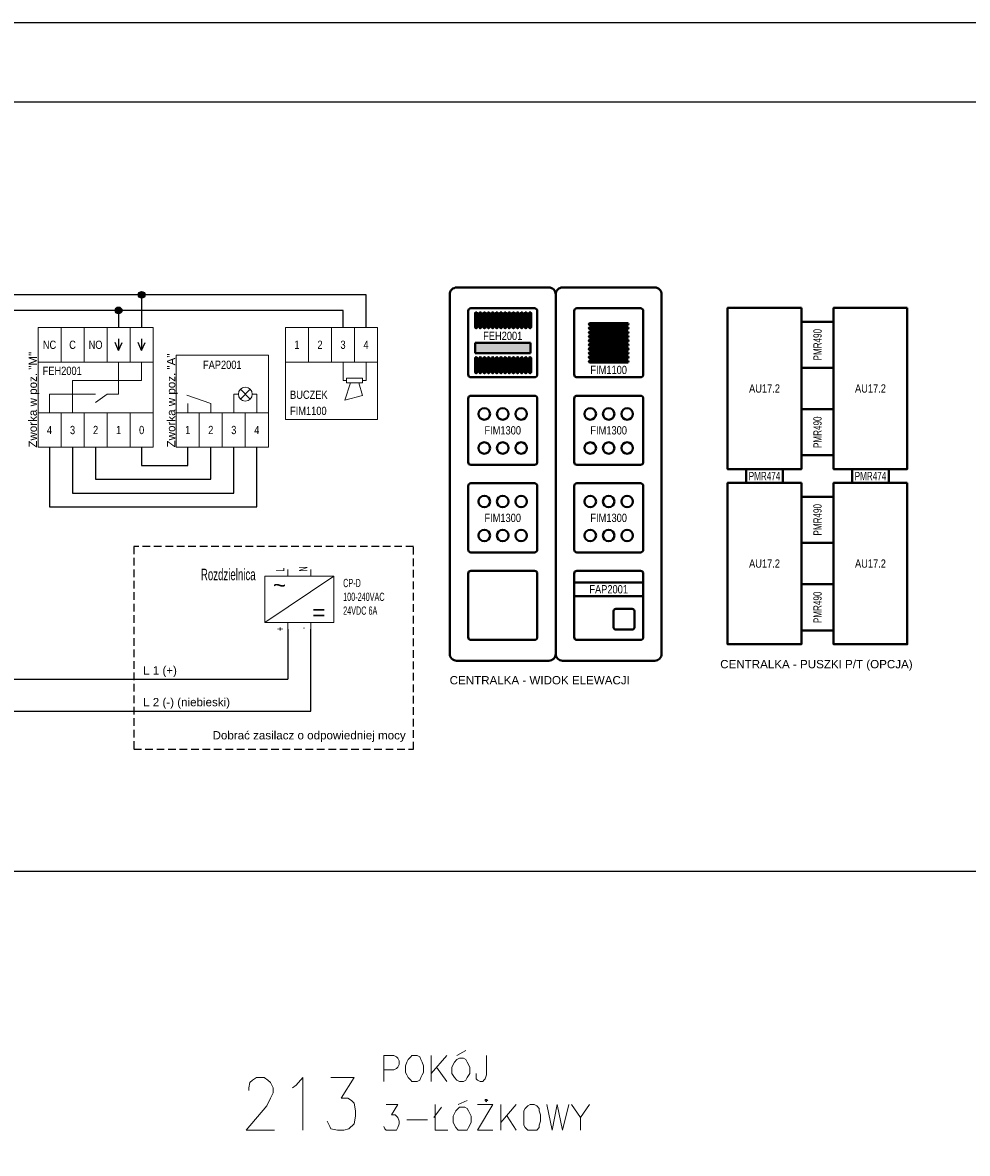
# Model space of a CAD drawing. Header units: millimetres. Extents: x 1 to 17496, y 1 to 30809.
# Tile 217 of 256: x 12358 to 12977, y 22709 to 23450. Entities that reach past the tile are written whole.
import ezdxf
from ezdxf.enums import TextEntityAlignment as Align

# ---------------------------------------------------------------- set-up
doc = ezdxf.new("R2010")
doc.units = ezdxf.units.MM
doc.linetypes.add('DASHED2', pattern=[0.375, 0.25, -0.125])
for name, color, linetype, lineweight in [('0_Przyz_centrale pielegniarskie', 1, 'Continuous', 40), ('2DE_OBJ_ABB', 7, 'Continuous', 18), ('2DE_PLS_PNN', 7, 'Continuous', 35), ('2DE_SYM_ABB-SIGNAL', 7, 'Continuous', 18), ('2DE_TXTFUN', 41, 'Continuous', 18), ('2DE_TXTLNK', 171, 'Continuous', 18), ('2DE_TXTOTH', 41, 'Continuous', 18), ('2DE_TXTPFN', 151, 'Continuous', 18), ('CP_TEXTNORM', 53, 'Continuous', 15)]:
    doc.layers.add(name, color=color, linetype=linetype, lineweight=lineweight)
for name, color, linetype in [('2DE_TXTMARK', 41, 'Continuous'), ('2DE_TXTNUM', 11, 'Continuous'), ('2DE_TXTPIN', 131, 'Continuous'), ('ABB_OTHER', 252, 'Continuous'), ('CP_UCSSPEC', 7, 'Continuous'), ('Opisy', 255, 'Continuous'), ('PDF _Geometria', 7, 'Continuous')]:
    doc.layers.add(name, color=color, linetype=linetype)
doc.layers.get('CP_UCSSPEC').off()
doc.styles.add('CP_ATTR', font='ARIAL.TTF')
doc.styles.add('CP_DESC', font='arial.ttf')
doc.styles.add('CP_ELATT', font='ARIAL.TTF')
doc.styles.add('CP_ELATT_IT', font='ARIAL.TTF', dxfattribs={"oblique": 15})

# ---------------------------------------------------------------- blocks, each defined once
blk = doc.blocks.new('2de_abb_sig_042_pjvzco')
blk.add_lwpolyline([(8, 35), (8, 0), (-8, 0), (-8, 35)], close=True)
at = {"linetype": 'Continuous', "style": 'CP_ATTR', "flags": 9}
for tag in ['NAME', 'ARTICLE', 'MARK2', 'OTHER1', 'PRODUCT-TYPE', 'ORDER-NO', 'PRODUCER', 'VOLTAGE', 'CURRENT', 'POWER', 'CHARACTER', 'IP', 'OTHER', 'LINK', 'WEIGHT', 'NUMBER', 'GROUP', 'FUNCTION', 'EL-STATUS']:
    blk.add_attdef(tag, text='', height=0.00005, dxfattribs=at).set_placement((-8, 0), align=Align.MIDDLE_LEFT)
at = {"layer": '2DE_TXTMARK', "linetype": 'ByBlock', "style": 'CP_ATTR', "width": 0.8, "flags": 8}
blk.add_attdef('MARK1', text='', height=1.8, dxfattribs=at).set_placement((0, 17.5), align=Align.MIDDLE_CENTER)
at = {"layer": '2DE_TXTNUM', "style": 'CP_ELATT', "width": 0.8}
blk.add_attdef('TAG', text='', height=2.5, dxfattribs=at).set_placement((0, 36.5), align=Align.CENTER)
blk = doc.blocks.new('2de_abb_sig_044_58wvz88')
blk.add_lwpolyline([(7, 5), (0, 5), (0, -5), (7, -5)], close=True)
at = {"linetype": 'Continuous', "style": 'CP_ATTR', "flags": 9}
for tag in ['EL-STATUS', 'FUNCTION', 'GROUP', 'NUMBER', 'WEIGHT', 'LINK', 'OTHER', 'IP', 'CHARACTER', 'POWER', 'CURRENT', 'VOLTAGE', 'PRODUCER', 'ORDER-NO', 'PRODUCT-TYPE', 'OTHER1', 'MARK2', 'ARTICLE', 'NAME']:
    blk.add_attdef(tag, text='', height=0.00005, dxfattribs=at).set_placement((0, -5), align=Align.MIDDLE_LEFT)
at = {"layer": '2DE_TXTMARK', "linetype": 'ByBlock', "style": 'CP_ATTR', "width": 0.7, "flags": 8}
blk.add_attdef('MARK1', text='', height=1.8, rotation=90, dxfattribs=at).set_placement((3.5, 0), align=Align.MIDDLE_CENTER)
at = {"layer": '2DE_TXTNUM', "style": 'CP_ELATT', "width": 0.8}
blk.add_attdef('TAG', text='', height=2.5, dxfattribs=at).set_placement((3.5, 6), align=Align.CENTER)
blk = doc.blocks.new('2de_abb_sig_006_fzxhx6d')
at = {"flags": 128}
for points in [[(0.6, 7.5), (14.4, 7.5)], [(0, -6.9), (0, 6.9)], [(15, 6.9), (15, -6.9)], [(14.4, -7.5), (0.6, -7.5)]]:
    blk.add_lwpolyline(points, dxfattribs=at)
for points in [[(3.45, 4.27), (11.55, 4.27)], [(11.55, 3.82), (3.45, 3.82)], [(3.45, 3.37), (11.55, 3.37)], [(11.55, 2.92), (3.45, 2.92)], [(3.45, 2.47), (11.55, 2.47)], [(11.55, 2.02), (3.45, 2.02)], [(3.45, 1.57), (11.55, 1.57)], [(11.55, 1.12), (3.45, 1.12)], [(3.45, 0.67), (11.55, 0.67)], [(11.55, 0.22), (3.45, 0.22)], [(3.45, -0.22), (11.55, -0.22)], [(11.55, -0.67), (3.45, -0.67)], [(3.45, -1.12), (11.55, -1.12)], [(11.55, -1.57), (3.45, -1.57)], [(3.45, -2.02), (11.55, -2.02)], [(11.55, -2.47), (3.45, -2.47)], [(3.45, -2.92), (11.55, -2.92)], [(11.55, -3.37), (3.45, -3.37)], [(3.45, -3.82), (11.55, -3.82)], [(11.55, -4.27), (3.45, -4.27)]]:
    blk.add_lwpolyline(points)
for centre, radius, start, end in [((0.6, 6.9), 0.6, 90, 180), ((14.4, 6.9), 0.6, 0, 90), ((3.45, 4.05), 0.225, 90, 270), ((3.45, 3.15), 0.225, 90, 270), ((3.45, 2.25), 0.225, 90, 270), ((11.55, 4.05), 0.225, 270, 90), ((11.55, 3.15), 0.225, 270, 90), ((11.55, 2.25), 0.225, 270, 90), ((3.45, 1.35), 0.225, 90, 270), ((3.45, 0.45), 0.225, 90, 270), ((11.55, 1.35), 0.225, 270, 90), ((11.55, 0.45), 0.225, 270, 90), ((3.45, -0.45), 0.225, 90, 270), ((3.45, -1.35), 0.225, 90, 270), ((3.45, -2.25), 0.225, 90, 270), ((11.55, -0.45), 0.225, 270, 90), ((11.55, -1.35), 0.225, 270, 90), ((11.55, -2.25), 0.225, 270, 90), ((3.45, -3.15), 0.225, 90, 270), ((3.45, -4.05), 0.225, 90, 270), ((11.55, -3.15), 0.225, 270, 90), ((11.55, -4.05), 0.225, 270, 90), ((0.6, -6.9), 0.6, 180, 270), ((14.4, -6.9), 0.6, 270, 0)]:
    blk.add_arc(centre, radius, start, end)
at = {"linetype": 'Continuous', "style": 'CP_ATTR', "flags": 9}
for tag in ['NAME', 'ARTICLE', 'MARK2', 'OTHER1', 'PRODUCT-TYPE', 'ORDER-NO', 'PRODUCER', 'VOLTAGE', 'CURRENT', 'POWER', 'CHARACTER', 'IP', 'OTHER', 'LINK', 'WEIGHT', 'NUMBER', 'GROUP', 'FUNCTION', 'EL-STATUS']:
    blk.add_attdef(tag, text='', height=0.00005, dxfattribs=at).set_placement((0, -6.9), align=Align.MIDDLE_LEFT)
at = {"layer": '2DE_TXTMARK', "linetype": 'ByBlock', "style": 'CP_ATTR', "width": 0.8, "flags": 8}
blk.add_attdef('MARK1', text='', height=1.8, dxfattribs=at).set_placement((7.5, -5.89), align=Align.MIDDLE_CENTER)
at = {"layer": '2DE_TXTNUM', "style": 'CP_ELATT', "width": 0.8}
blk.add_attdef('TAG', text='', height=2.5, dxfattribs=at).set_placement((7.5, 9), align=Align.CENTER)
blk = doc.blocks.new('2de_abb_sig_048_1agh03')
blk.add_lwpolyline([(0, 78), (0, 0, 0.414214), (1.5, -1.5), (21.5, -1.5, 0.414214), (23, 0), (23, 78, 0.414214), (21.5, 79.5), (1.5, 79.5, 0.414214)], format="xyb", close=True)
at = {"flags": 128}
for points in [[(4, 60.6), (4, 74.4)], [(4.6, 75), (18.4, 75)], [(19, 74.4), (19, 60.6)], [(18.4, 60), (4.6, 60)], [(4, 41.6), (4, 55.4)], [(4.6, 56), (18.4, 56)], [(19, 55.4), (19, 41.6)], [(18.4, 41), (4.6, 41)], [(4.6, 37), (18.4, 37)], [(4, 22.6), (4, 36.4)], [(19, 36.4), (19, 22.6)], [(18.4, 22), (4.6, 22)], [(4, 3.6), (4, 17.4)], [(4.6, 18), (18.4, 18)], [(19, 17.4), (19, 3.6)], [(18.4, 3), (4.6, 3)]]:
    blk.add_lwpolyline(points, dxfattribs=at)
for centre, start, end in [((4.6, 74.4), 90, 180), ((18.4, 74.4), 0, 90), ((4.6, 60.6), 180, 270), ((18.4, 60.6), 270, 0), ((4.6, 55.4), 90, 180), ((18.4, 55.4), 0, 90), ((4.6, 41.6), 180, 270), ((18.4, 41.6), 270, 0), ((4.6, 36.4), 90, 180), ((18.4, 36.4), 0, 90), ((4.6, 22.6), 180, 270), ((18.4, 22.6), 270, 0), ((4.6, 17.4), 90, 180), ((18.4, 17.4), 0, 90), ((4.6, 3.6), 180, 270), ((18.4, 3.6), 270, 0)]:
    blk.add_arc(centre, 0.6, start, end)
at = {"linetype": 'Continuous', "style": 'CP_ATTR', "flags": 9}
for tag in ['NAME', 'ARTICLE', 'MARK2', 'OTHER1', 'PRODUCT-TYPE', 'ORDER-NO', 'PRODUCER', 'VOLTAGE', 'CURRENT', 'POWER', 'CHARACTER', 'IP', 'OTHER', 'LINK', 'WEIGHT', 'NUMBER', 'GROUP', 'FUNCTION', 'EL-STATUS']:
    blk.add_attdef(tag, text='', height=0.00005, dxfattribs=at).set_placement((0, 0), align=Align.MIDDLE_LEFT)
at = {"layer": '2DE_TXTMARK', "linetype": 'ByBlock', "style": 'CP_ATTR', "width": 0.8, "flags": 8}
blk.add_attdef('MARK1', text='', height=1.8, dxfattribs=at).set_placement((11.5, 85), align=Align.CENTER)
at = {"layer": '2DE_TXTNUM', "style": 'CP_ELATT', "width": 0.8}
blk.add_attdef('TAG', text='', height=2.5, dxfattribs=at).set_placement((11.5, 81), align=Align.CENTER)
blk = doc.blocks.new('Lde_abb_sig_043_57g7wh1')
blk.add_lwpolyline([(-4, 3), (-4, 0), (4, 0), (4, 3)], close=True)
at = {"linetype": 'Continuous', "style": 'CP_ATTR', "flags": 9}
for tag in ['NAME', 'EL-STATUS', 'FUNCTION', 'GROUP', 'NUMBER', 'WEIGHT', 'LINK', 'OTHER', 'IP', 'CHARACTER', 'POWER', 'CURRENT', 'VOLTAGE', 'PRODUCER', 'ORDER-NO', 'PRODUCT-TYPE', 'OTHER1', 'MARK2', 'ARTICLE']:
    blk.add_attdef(tag, text='', height=0.00005, dxfattribs=at).set_placement((-4, 0), align=Align.MIDDLE_LEFT)
at = {"layer": '2DE_TXTMARK', "linetype": 'ByBlock', "style": 'CP_ATTR', "width": 0.7, "flags": 8}
blk.add_attdef('MARK1', text='', height=1.8, dxfattribs=at).set_placement((0, 1.5), align=Align.MIDDLE_CENTER)
at = {"layer": '2DE_TXTNUM', "style": 'CP_ELATT', "width": 0.8}
blk.add_attdef('TAG', text='', height=2.5, dxfattribs=at).set_placement((0, 4.5), align=Align.CENTER)
blk = doc.blocks.new('2de_abb_sig_010_fzx1zps')
for p, q in [((15, 5), (0, 5)), ((15, 2), (0, 2)), ((8.57, -1.2), (8.57, -4.8)), ((12.63, -0.75), (9.01, -0.75)), ((13.07, -4.8), (13.07, -1.2)), ((13.07, -4.35), (13.07, -4.35)), ((9.02, -5.25), (12.62, -5.25))]:
    blk.add_line(p, q)
at = {"flags": 128}
for points in [[(0.6, 7.5), (14.4, 7.5)], [(0, -6.9), (0, 6.9)], [(15, 6.9), (15, -6.9)], [(14.4, -7.5), (0.6, -7.5)]]:
    blk.add_lwpolyline(points, dxfattribs=at)
for centre, radius, start, end in [((0.6, 6.9), 0.6, 90, 180), ((14.4, 6.9), 0.6, 0, 90), ((9.02, -1.2), 0.45, 88.7598, 180), ((12.62, -1.2), 0.45, 0, 91.2402), ((9.02, -4.8), 0.45, 180, 270), ((12.62, -4.8), 0.45, 270, 0), ((0.6, -6.9), 0.6, 180, 270), ((14.4, -6.9), 0.6, 270, 0)]:
    blk.add_arc(centre, radius, start, end)
at = {"linetype": 'Continuous', "style": 'CP_ATTR', "flags": 9}
for tag in ['NAME', 'ARTICLE', 'MARK2', 'OTHER1', 'PRODUCT-TYPE', 'ORDER-NO', 'PRODUCER', 'VOLTAGE', 'CURRENT', 'POWER', 'CHARACTER', 'IP', 'OTHER', 'LINK', 'WEIGHT', 'NUMBER', 'GROUP', 'FUNCTION', 'EL-STATUS']:
    blk.add_attdef(tag, text='', height=0.00005, dxfattribs=at).set_placement((0, -6.9), align=Align.MIDDLE_LEFT)
at = {"layer": '2DE_TXTMARK', "linetype": 'ByBlock', "style": 'CP_ATTR', "width": 0.8, "flags": 8}
blk.add_attdef('MARK1', text='', height=1.8, dxfattribs=at).set_placement((7.5, 3.5), align=Align.MIDDLE_CENTER)
at = {"layer": '2DE_TXTNUM', "style": 'CP_ELATT', "width": 0.8}
blk.add_attdef('TAG', text='', height=2.5, dxfattribs=at).set_placement((7.5, 9), align=Align.CENTER)
blk = doc.blocks.new('cpelh_sig_SH0011A')
for p, q in [((-10, 10), (-10, -10)), ((-10, 10), (10, 10)), ((10, -10), (10, 10)), ((6.06, 0.46), (3.94, 2.58)), ((3.94, 0.46), (6.06, 2.58)), ((-2.5, -0.5), (-7.69, 1.3)), ((3.5, 1.52), (2.5, 1.52)), ((6.5, 1.52), (7.5, 1.52)), ((-7.5, -2.5), (-7.5, -0.5)), ((-2.5, -2.5), (-2.5, -0.5)), ((-10, -2.5), (-5, -2.5)), ((-5, -2.5), (0, -2.5)), ((-5, -10), (-5, -2.5)), ((0, -2.5), (5, -2.5)), ((0, -10), (0, -2.5)), ((5, -2.5), (10, -2.5)), ((5, -10), (5, -2.5)), ((-10, -10), (-5, -10)), ((-5, -10), (0, -10)), ((0, -10), (5, -10)), ((5, -10), (10, -10))]:
    blk.add_line(p, q)
for points in [[(2.5, -2.5), (2.5, 1.5)], [(7.5, -2.5), (7.5, 1.5)]]:
    blk.add_lwpolyline(points)
blk.add_circle((5, 1.52), 1.5)
at = {"linetype": 'Continuous', "style": 'CP_ATTR', "flags": 9}
for tag in ['NAME', 'ARTICLE', 'MARK2', 'OTHER1', 'PRODUCT-TYPE', 'ORDER-NO', 'PRODUCER', 'VOLTAGE', 'CURRENT', 'POWER', 'CHARACTER', 'IP', 'OTHER', 'LINK', 'WEIGHT', 'NUMBER', 'GROUP', 'FUNCTION', 'EL-STATUS']:
    blk.add_attdef(tag, text='', height=0.00005, dxfattribs=at).set_placement((-9.97, -10.02), align=Align.MIDDLE_LEFT)
at = {"layer": '2DE_TXTMARK', "linetype": 'ByBlock', "style": 'CP_ELATT', "width": 0.8, "flags": 8}
blk.add_attdef('MARK1', text='', height=1.8, dxfattribs=at).set_placement((0, 7), align=Align.CENTER)
at = {"layer": '2DE_TXTNUM', "linetype": 'ByBlock', "style": 'CP_ELATT', "width": 0.8, "flags": 8}
blk.add_attdef('TAG', text='', height=2.5, dxfattribs=at).set_placement((-12, 7.64), align=Align.RIGHT)
at = {"layer": '2DE_TXTPIN', "linetype": 'ByBlock', "style": 'CP_ELATT', "width": 0.8}
for s, p in [('1', (-7.5, -6.25)), ('2', (-2.5, -6.25)), ('3', (2.5, -6.25)), ('4', (7.5, -6.25))]:
    blk.add_text(s, height=1.8, dxfattribs=at).set_placement(p, align=Align.MIDDLE_CENTER)
blk = doc.blocks.new('cpel_sig_SH0005A')
for p, q in [((-12.5, 13), (-12.5, -13)), ((-7.5, 13), (-12.5, 13)), ((-7.5, 5.5), (-7.5, 13)), ((-2.5, 13), (-7.5, 13)), ((-2.5, 5.5), (-2.5, 13)), ((2.5, 13), (-2.5, 13)), ((2.5, 5.5), (2.5, 13)), ((7.5, 13), (2.5, 13)), ((7.5, 5.5), (7.5, 13)), ((12.5, 13), (7.5, 13)), ((12.5, -13), (12.5, 13)), ((-12.5, 5.5), (-7.5, 5.5)), ((-7.5, 5.5), (-2.5, 5.5)), ((-2.5, 5.5), (2.5, 5.5)), ((2.5, 5.5), (7.5, 5.5)), ((7.5, 5.5), (12.5, 5.5)), ((10, 5.5), (10, 1.5)), ((10, 1.5), (-5, 1.5)), ((-5, -5.5), (-5, 1.5)), ((-10, -5.5), (-10, -1.5)), ((0, -1.5), (-10, -1.5)), ((5, -1.5), (2.54, -1.5)), ((-7.5, -5.5), (-12.5, -5.5)), ((-7.5, -13), (-7.5, -5.5)), ((-2.5, -5.5), (-7.5, -5.5)), ((-2.5, -13), (-2.5, -5.5)), ((2.5, -5.5), (-2.5, -5.5)), ((2.5, -13), (2.5, -5.5)), ((7.5, -5.5), (2.5, -5.5)), ((7.5, -13), (7.5, -5.5)), ((12.5, -5.5), (7.5, -5.5)), ((-7.5, -13), (-12.5, -13)), ((-2.5, -13), (-7.5, -13)), ((2.5, -13), (-2.5, -13)), ((7.5, -13), (2.5, -13)), ((12.5, -13), (7.5, -13))]:
    blk.add_line(p, q)
for points in [[(5, -1.5), (5, 5.5)], [(2.54, -1.5), (0, -3.27)]]:
    blk.add_lwpolyline(points)
at = {"layer": '2DE_TXTPIN', "linetype": 'ByBlock'}
for p, q in [((5, 10.52), (5, 7.98)), ((10, 10.52), (10, 7.98)), ((5, 7.98), (4.25, 9.76)), ((5, 7.98), (5.75, 9.76)), ((10, 7.98), (9.25, 9.76)), ((10, 7.98), (10.75, 9.76))]:
    blk.add_line(p, q, dxfattribs=at)
at = {"linetype": 'Continuous', "style": 'CP_ATTR', "flags": 9}
for tag in ['NAME', 'ARTICLE', 'MARK2', 'OTHER1', 'PRODUCT-TYPE', 'ORDER-NO', 'PRODUCER', 'VOLTAGE', 'CURRENT', 'POWER', 'CHARACTER', 'IP', 'OTHER', 'LINK', 'WEIGHT', 'NUMBER', 'GROUP', 'FUNCTION', 'EL-STATUS']:
    blk.add_attdef(tag, text='', height=0.00005, dxfattribs=at).set_placement((-12.47, -13.02), align=Align.MIDDLE_LEFT)
at = {"layer": '2DE_TXTMARK', "linetype": 'ByBlock', "style": 'CP_ELATT', "width": 0.8, "flags": 8}
blk.add_attdef('MARK1', text='', height=1.8, dxfattribs=at).set_placement((-11.5, 4.5), align=Align.TOP_LEFT)
at = {"layer": '2DE_TXTNUM', "linetype": 'ByBlock', "style": 'CP_ELATT', "width": 0.8, "flags": 8}
blk.add_attdef('TAG', text='', height=2.5, dxfattribs=at).set_placement((-14.5, 10.64), align=Align.RIGHT)
at = {"layer": '2DE_TXTPIN', "linetype": 'ByBlock', "style": 'CP_ELATT', "width": 0.8}
for s, p in [('NC', (-10, 9.25)), ('C', (-5, 9.25)), ('NO', (0, 9.25)), ('4', (-10, -9.25)), ('3', (-5, -9.25)), ('2', (0, -9.25)), ('1', (5, -9.25)), ('0', (10, -9.25))]:
    blk.add_text(s, height=1.8, dxfattribs=at).set_placement(p, align=Align.MIDDLE_CENTER)
blk = doc.blocks.new('cpel_sig_SH0008A')
for p, q in [((-10, 10), (-10, -10)), ((-5, 10), (-10, 10)), ((-5, 10), (-5, 2.5)), ((0, 10), (-5, 10)), ((0, 10), (0, 2.5)), ((5, 10), (0, 10)), ((5, 10), (5, 2.5)), ((10, 10), (5, 10)), ((10, -10), (10, 10)), ((-5, 2.5), (-10, 2.5)), ((0, 2.5), (-5, 2.5)), ((5, 2.5), (0, 2.5)), ((10, 2.5), (5, 2.5)), ((3.25, -1.5), (2.5, -1.5)), ((4.14, -2.03), (2.86, -5.75)), ((6.72, -4.76), (5.9, -2.03)), ((6.75, -1.5), (7.5, -1.5)), ((2.86, -5.75), (6.72, -4.76)), ((-10, -10), (10, -10))]:
    blk.add_line(p, q)
for points in [[(2.5, 2.5), (2.5, -1.5)], [(7.5, 2.5), (7.5, -1.5)]]:
    blk.add_lwpolyline(points)
blk.add_lwpolyline([(3.25, -1), (3.25, -2), (6.75, -2), (6.75, -1)], close=True)
at = {"linetype": 'Continuous', "style": 'CP_ATTR', "flags": 9}
for tag in ['EL-STATUS', 'FUNCTION', 'GROUP', 'NUMBER', 'WEIGHT', 'LINK', 'OTHER', 'IP', 'CHARACTER', 'POWER', 'CURRENT', 'VOLTAGE', 'PRODUCER', 'ORDER-NO', 'PRODUCT-TYPE', 'OTHER1', 'MARK2', 'ARTICLE', 'NAME']:
    blk.add_attdef(tag, text='', height=0.00005, dxfattribs=at).set_placement((-9.97, -10.02), align=Align.MIDDLE_LEFT)
at = {"layer": '2DE_TXTMARK', "linetype": 'ByBlock', "style": 'CP_ELATT', "width": 0.8}
blk.add_text('BUCZEK', height=1.8, dxfattribs=at).set_placement((-9, -5.5))
at = {"layer": '2DE_TXTMARK', "linetype": 'ByBlock', "style": 'CP_ELATT', "width": 0.8, "flags": 8}
blk.add_attdef('MARK1', (-9, -9), '', height=1.8, dxfattribs=at)
at = {"layer": '2DE_TXTNUM', "linetype": 'ByBlock', "style": 'CP_ELATT', "width": 0.8, "flags": 8}
blk.add_attdef('TAG', text='', height=2.5, dxfattribs=at).set_placement((-12, 7.64), align=Align.RIGHT)
at = {"layer": '2DE_TXTPIN', "linetype": 'ByBlock', "style": 'CP_ELATT', "width": 0.8}
for s, p in [('1', (-7.5, 6.25)), ('2', (-2.5, 6.25)), ('3', (2.5, 6.25)), ('4', (7.5, 6.25))]:
    blk.add_text(s, height=1.8, dxfattribs=at).set_placement(p, align=Align.MIDDLE_CENTER)
blk = doc.blocks.new('2de_abb_sig_003_fzx6u4z')
blk.add_hatch(color=10).paths.add_polyline_path([(1.5, -2.25), (13.5, -2.25), (13.5, 0), (1.5, 0)])
at = {"color": 10}
for p, q in [((1.5, 0), (13.5, 0)), ((1.5, 0), (1.5, -2.25)), ((13.5, 0), (13.5, -2.25)), ((1.5, -2.25), (13.5, -2.25))]:
    blk.add_line(p, q, dxfattribs=at)
at = {"flags": 128}
for points in [[(0.6, 7.5), (14.4, 7.5)], [(0, -6.9), (0, 6.9)], [(15, 6.9), (15, -6.9)], [(14.4, -7.5), (0.6, -7.5)]]:
    blk.add_lwpolyline(points, dxfattribs=at)
for points in [[(1.5, 3.38), (1.5, 6.38)], [(1.95, 6.38), (1.95, 3.38)], [(2.4, 3.38), (2.4, 6.38)], [(2.85, 6.38), (2.85, 3.38)], [(3.3, 3.38), (3.3, 6.38)], [(3.75, 6.38), (3.75, 3.38)], [(4.2, 3.38), (4.2, 6.38)], [(4.65, 6.38), (4.65, 3.38)], [(5.1, 3.38), (5.1, 6.38)], [(5.55, 6.38), (5.55, 3.38)], [(6, 3.38), (6, 6.38)], [(6.45, 6.38), (6.45, 3.38)], [(6.9, 3.38), (6.9, 6.38)], [(7.35, 6.38), (7.35, 3.38)], [(7.8, 3.38), (7.8, 6.38)], [(8.25, 6.38), (8.25, 3.38)], [(8.7, 3.38), (8.7, 6.38)], [(9.15, 6.38), (9.15, 3.38)], [(9.6, 3.38), (9.6, 6.38)], [(10.05, 6.38), (10.05, 3.38)], [(10.5, 3.38), (10.5, 6.38)], [(10.95, 6.38), (10.95, 3.38)], [(11.4, 3.38), (11.4, 6.38)], [(11.85, 6.38), (11.85, 3.38)], [(12.3, 3.38), (12.3, 6.38)], [(12.75, 6.38), (12.75, 3.38)], [(13.2, 3.38), (13.2, 6.38)], [(13.65, 6.38), (13.65, 3.38)], [(1.5, -6.38), (1.5, -3.38)], [(1.95, -3.38), (1.95, -6.38)], [(2.4, -6.38), (2.4, -3.38)], [(2.85, -3.38), (2.85, -6.38)], [(3.3, -6.38), (3.3, -3.38)], [(3.75, -3.38), (3.75, -6.38)], [(4.2, -6.38), (4.2, -3.38)], [(4.65, -3.38), (4.65, -6.38)], [(5.1, -6.38), (5.1, -3.38)], [(5.55, -3.38), (5.55, -6.38)], [(6, -6.38), (6, -3.38)], [(6.45, -3.38), (6.45, -6.38)], [(6.9, -6.38), (6.9, -3.38)], [(7.35, -3.38), (7.35, -6.38)], [(7.8, -6.38), (7.8, -3.38)], [(8.25, -3.38), (8.25, -6.38)], [(8.7, -6.38), (8.7, -3.38)], [(9.15, -3.38), (9.15, -6.38)], [(9.6, -6.38), (9.6, -3.38)], [(10.05, -3.38), (10.05, -6.38)], [(10.5, -6.38), (10.5, -3.38)], [(10.95, -3.38), (10.95, -6.38)], [(11.4, -6.38), (11.4, -3.38)], [(11.85, -3.38), (11.85, -6.38)], [(12.3, -6.38), (12.3, -3.38)], [(12.75, -3.38), (12.75, -6.38)], [(13.2, -6.38), (13.2, -3.38)], [(13.65, -3.38), (13.65, -6.38)]]:
    blk.add_lwpolyline(points)
for centre, radius, start, end in [((0.6, 6.9), 0.6, 90, 180), ((14.4, 6.9), 0.6, 0, 90), ((1.73, 6.38), 0.225, 0, 180), ((2.63, 6.38), 0.225, 0, 180), ((3.53, 6.38), 0.225, 0, 180), ((4.43, 6.38), 0.225, 0, 180), ((5.33, 6.38), 0.225, 0, 180), ((6.23, 6.38), 0.225, 0, 180), ((7.13, 6.38), 0.225, 0, 180), ((8.03, 6.38), 0.225, 0, 180), ((8.93, 6.38), 0.225, 0, 180), ((9.83, 6.38), 0.225, 0, 180), ((10.73, 6.38), 0.225, 0, 180), ((11.63, 6.38), 0.225, 0, 180), ((12.53, 6.38), 0.225, 0, 180), ((13.43, 6.38), 0.225, 0, 180), ((1.73, 3.38), 0.225, 180, 0), ((2.63, 3.38), 0.225, 180, 0), ((3.53, 3.38), 0.225, 180, 0), ((4.43, 3.38), 0.225, 180, 0), ((5.33, 3.38), 0.225, 180, 0), ((6.23, 3.38), 0.225, 180, 0), ((7.13, 3.38), 0.225, 180, 0), ((8.03, 3.38), 0.225, 180, 0), ((8.93, 3.38), 0.225, 180, 0), ((9.83, 3.38), 0.225, 180, 0), ((10.73, 3.38), 0.225, 180, 0), ((11.63, 3.38), 0.225, 180, 0), ((12.53, 3.38), 0.225, 180, 0), ((13.43, 3.38), 0.225, 180, 0), ((1.73, -3.38), 0.225, 0, 180), ((2.63, -3.38), 0.225, 0, 180), ((3.53, -3.38), 0.225, 0, 180), ((4.43, -3.38), 0.225, 0, 180), ((5.33, -3.38), 0.225, 0, 180), ((6.23, -3.38), 0.225, 0, 180), ((7.13, -3.38), 0.225, 0, 180), ((8.03, -3.38), 0.225, 0, 180), ((8.93, -3.38), 0.225, 0, 180), ((9.83, -3.38), 0.225, 0, 180), ((10.73, -3.38), 0.225, 0, 180), ((11.63, -3.38), 0.225, 0, 180), ((12.53, -3.38), 0.225, 0, 180), ((13.43, -3.38), 0.225, 0, 180), ((0.6, -6.9), 0.6, 180, 270), ((1.73, -6.38), 0.225, 180, 0), ((2.63, -6.38), 0.225, 180, 0), ((3.53, -6.38), 0.225, 180, 0), ((4.43, -6.38), 0.225, 180, 0), ((5.33, -6.38), 0.225, 180, 0), ((6.23, -6.38), 0.225, 180, 0), ((7.13, -6.38), 0.225, 180, 0), ((8.03, -6.38), 0.225, 180, 0), ((8.93, -6.38), 0.225, 180, 0), ((9.83, -6.38), 0.225, 180, 0), ((10.73, -6.38), 0.225, 180, 0), ((11.63, -6.38), 0.225, 180, 0), ((12.53, -6.38), 0.225, 180, 0), ((13.43, -6.38), 0.225, 180, 0), ((14.4, -6.9), 0.6, 270, 0)]:
    blk.add_arc(centre, radius, start, end)
at = {"linetype": 'Continuous', "style": 'CP_ATTR', "flags": 9}
for tag in ['EL-STATUS', 'FUNCTION', 'GROUP', 'NUMBER', 'WEIGHT', 'LINK', 'OTHER', 'IP', 'CHARACTER', 'POWER', 'CURRENT', 'VOLTAGE', 'PRODUCER', 'ORDER-NO', 'PRODUCT-TYPE', 'OTHER1', 'MARK2', 'ARTICLE', 'NAME']:
    blk.add_attdef(tag, text='', height=0.00005, dxfattribs=at).set_placement((0, -6.9), align=Align.MIDDLE_LEFT)
at = {"layer": '2DE_TXTMARK', "linetype": 'ByBlock', "style": 'CP_ATTR', "width": 0.8, "flags": 8}
blk.add_attdef('MARK1', text='', height=1.8, dxfattribs=at).set_placement((7.5, 1.5), align=Align.MIDDLE_CENTER)
at = {"layer": '2DE_TXTNUM', "style": 'CP_ELATT', "width": 0.8}
blk.add_attdef('TAG', text='', height=2.5, dxfattribs=at).set_placement((7.5, 9), align=Align.CENTER)
blk = doc.blocks.new('2de_abb_sig_009_fzxdpzh')
at = {"flags": 128}
for points in [[(0.6, 7.5), (14.4, 7.5)], [(0, -6.9), (0, 6.9)], [(15, 6.9), (15, -6.9)], [(14.4, -7.5), (0.6, -7.5)]]:
    blk.add_lwpolyline(points, dxfattribs=at)
for centre in [(3.5, 3.55), (7.5, 3.55), (11.5, 3.55), (3.5, -3.84), (7.5, -3.84), (11.5, -3.84)]:
    blk.add_circle(centre, 1.25)
for centre, start, end in [((0.6, 6.9), 90, 180), ((14.4, 6.9), 0, 90), ((0.6, -6.9), 180, 270), ((14.4, -6.9), 270, 0)]:
    blk.add_arc(centre, 0.6, start, end)
at = {"linetype": 'Continuous', "style": 'CP_ATTR', "flags": 9}
for tag in ['EL-STATUS', 'FUNCTION', 'GROUP', 'NUMBER', 'WEIGHT', 'LINK', 'OTHER', 'IP', 'CHARACTER', 'POWER', 'CURRENT', 'VOLTAGE', 'PRODUCER', 'ORDER-NO', 'PRODUCT-TYPE', 'OTHER1', 'MARK2', 'ARTICLE', 'NAME']:
    blk.add_attdef(tag, text='', height=0.00005, dxfattribs=at).set_placement((0, -6.9), align=Align.MIDDLE_LEFT)
at = {"layer": '2DE_TXTMARK', "linetype": 'ByBlock', "style": 'CP_ATTR', "width": 0.8, "flags": 8}
blk.add_attdef('MARK1', text='', height=1.8, dxfattribs=at).set_placement((7.5, 0), align=Align.MIDDLE_CENTER)
at = {"layer": '2DE_TXTNUM', "style": 'CP_ELATT', "width": 0.8}
blk.add_attdef('TAG', text='', height=2.5, dxfattribs=at).set_placement((7.5, 9), align=Align.CENTER)
blk = doc.blocks.new('cp_ucs2d')
at = {"layer": 'Defpoints'}
blk.add_line((0, 0), (0, 0), dxfattribs=at)
blk.add_point((0, 0), dxfattribs=at)
blk = doc.blocks.new('cpelv_abb_WN129A')
for p, q in [((0, -1.5), (0, 0)), ((5, -1.5), (5, 0)), ((-5, -11.5), (10, -1.5)), ((-5, -1.5), (-5, -11.5)), ((-5, -1.5), (10, -1.5)), ((10, -1.5), (10, -11.5)), ((-5, -11.5), (10, -11.5)), ((0, -13), (0, -11.5)), ((5, -13), (5, -11.5))]:
    blk.add_line(p, q)
at = {"layer": 'CP_UCSSPEC', "xscale": 0.1, "yscale": 0.1, "zscale": 0.1}
for p, rotation in [((0, 0), 90), ((5, 0), 90), ((0, -13), 270), ((5, -13), 270)]:
    blk.add_blockref('cp_ucs2d', p, dxfattribs=dict(at, rotation=rotation))
for s, style, p in [('~', 'CP_ATTR', (-1.81, -3.4)), ('=', 'CP_ELATT', (6.71, -9.32))]:
    blk.add_text(s, height=3.5, dxfattribs=dict(style=style)).set_placement(p, align=Align.MIDDLE_CENTER)
at = {"linetype": 'ByBlock', "style": 'CP_ATTR', "flags": 9}
for tag in ['NAME', 'ARTICLE', 'PRODUCT-TYPE', 'ORDER-NO', 'CHARACTER', 'CURRENT', 'VOLTAGE', 'POWER', 'POWER_LOSSES', 'NUMBER_OF_POLES', 'IP', 'OTHER', 'NUMBER', 'GROUP', 'PRODUCER']:
    blk.add_attdef(tag, text='', height=0.00005, dxfattribs=at).set_placement((1.11, -7.74), align=Align.MIDDLE_LEFT)
at = {"layer": '2DE_TXTFUN', "linetype": 'ByBlock', "style": 'CP_ELATT', "width": 0.6, "flags": 8}
blk.add_attdef('FUNCTION', (12, -12.86), '', height=1.8, dxfattribs=at)
at = {"layer": '2DE_TXTLNK', "linetype": 'ByBlock', "style": 'CP_ELATT_IT', "oblique": 15, "width": 0.6, "flags": 8}
blk.add_attdef('LINK', text='', height=2.5, dxfattribs=at).set_placement((-7, -11.36), align=Align.RIGHT)
at = {"layer": '2DE_TXTMARK', "linetype": 'ByBlock', "style": 'CP_ELATT', "width": 0.6, "flags": 8}
for tag, p in [('MARK1', (12, -3.86)), ('MARK2', (12, -6.86)), ('MARK3', (12, -9.86))]:
    blk.add_attdef(tag, p, '', height=1.8, dxfattribs=at)
at = {"layer": '2DE_TXTNUM', "linetype": 'ByBlock', "style": 'CP_ELATT', "width": 0.6, "flags": 8}
blk.add_attdef('TAG', text='', height=2.5, dxfattribs=at).set_placement((-7, -2.36), align=Align.RIGHT)
at = {"layer": '2DE_TXTOTH', "linetype": 'ByBlock', "style": 'CP_ELATT', "width": 0.6, "flags": 8}
blk.add_attdef('TEXT_01', (12, -15.86), '', height=1.8, dxfattribs=at)
at = {"layer": '2DE_TXTPFN', "linetype": 'ByBlock', "style": 'CP_ELATT', "width": 0.6, "flags": 8}
for tag, p in [('CF1', (0.5, 0.5)), ('CF2', (5.5, 0.5))]:
    blk.add_attdef(tag, p, '', height=1.8, dxfattribs=at)
for tag, p in [('CF3', (0.5, -13.5)), ('CF4', (5.5, -13.5))]:
    blk.add_attdef(tag, text='', height=1.8, dxfattribs=at).set_placement(p, align=Align.TOP_LEFT)
at = {"layer": '2DE_TXTPIN', "linetype": 'ByBlock', "style": 'CP_ELATT', "width": 0.6, "flags": 8}
for tag, p in [('CP1', (-0.8, -0.5)), ('CP2', (4.2, -0.5))]:
    blk.add_attdef(tag, p, '', height=1.8, rotation=90, dxfattribs=at)
for tag, p in [('CP3', (-0.8, -12.5)), ('CP4', (4.2, -12.5))]:
    blk.add_attdef(tag, text='', height=1.8, rotation=90, dxfattribs=at).set_placement(p, align=Align.RIGHT)

msp = doc.modelspace()

# ---------------------------------------------------------------- hatches: boundary and pattern name
at = {"layer": '2DE_PLS_PNN', "lineweight": -3}
h = msp.add_hatch(color=5, dxfattribs=at)
h.dxf.hatch_style = 1
h.paths.add_polyline_path([(12438.43, 23271.52, 1), (12434.02, 23271.52, 1)])
h = msp.add_hatch(color=1, dxfattribs=at)
h.dxf.hatch_style = 1
h.paths.add_polyline_path([(12423.31, 23261.33, 1), (12418.89, 23261.33, 1)])

# ---------------------------------------------------------------- linework, layer by layer
at = {"lineweight": -3}
msp.add_lwpolyline([(11657.33, 23397.99), (13003.86, 23397.99), (13003.86, 22893.87), (11657.33, 22893.87)], close=True, dxfattribs=at)
at = {"layer": '2DE_PLS_PNN', "color": 5, "lineweight": -3, "ltscale": 5}
for p, q in [((12583.24, 23271.52), (12345.96, 23271.52)), ((12436.22, 23271.52), (12436.22, 23250.13)), ((12583.24, 23250.13), (12583.24, 23271.52)), ((12390.96, 23171.67), (12390.96, 23141.71)), ((12496.58, 23141.71), (12496.58, 23171.67)), ((12390.96, 23141.71), (12496.58, 23141.71)), ((12547.1, 22998.93), (12547.1, 23052.49)), ((12298.51, 22998.93), (12547.1, 22998.93))]:
    msp.add_line(p, q, dxfattribs=at)
at = {"layer": '2DE_PLS_PNN', "color": 1, "lineweight": -3, "ltscale": 2}
for p, q in [((12568.31, 23261.33), (11770.66, 23261.33)), ((12421.1, 23261.33), (12421.1, 23250.13)), ((12568.31, 23250.13), (12568.31, 23261.33))]:
    msp.add_line(p, q, dxfattribs=at)
at = {"layer": '2DE_PLS_PNN', "color": 1, "lineweight": -3, "ltscale": 5}
for p, q in [((12375.87, 23171.67), (12375.87, 23132.66)), ((12511.67, 23132.66), (12511.67, 23171.67)), ((12375.87, 23132.66), (12511.67, 23132.66)), ((12298.87, 23019.69), (12532.01, 23019.69))]:
    msp.add_line(p, q, dxfattribs=at)
at = {"layer": '2DE_PLS_PNN', "color": 7, "lineweight": -3, "ltscale": 5}
for p, q in [((12406.05, 23171.67), (12406.05, 23150.77)), ((12436.22, 23171.67), (12436.22, 23159.82)), ((12466.4, 23159.82), (12466.4, 23171.67)), ((12481.49, 23150.77), (12481.49, 23171.67)), ((12436.22, 23159.82), (12466.4, 23159.82)), ((12406.05, 23150.77), (12481.49, 23150.77))]:
    msp.add_line(p, q, dxfattribs=at)
at = {"layer": '2DE_PLS_PNN', "color": 1, "lineweight": -3}
msp.add_line((12532.01, 23052.49), (12532.01, 23019.69), dxfattribs=at)
at = {"layer": '2DE_PLS_PNN', "color": 5, "lineweight": -3}
msp.add_circle((12436.22, 23271.52), 2.21, dxfattribs=at)
at = {"layer": '2DE_PLS_PNN', "color": 1, "lineweight": -3}
msp.add_circle((12421.1, 23261.33), 2.21, dxfattribs=at)
at = {"layer": 'ABB_OTHER', "linetype": 'DASHED2', "lineweight": -3, "ltscale": 20}
msp.add_lwpolyline([(12614.27, 23106.67), (12431.08, 23106.67), (12431.08, 22973.85), (12614.27, 22973.85)], close=True, dxfattribs=at)
at = {"layer": 'Opisy', "lineweight": 18}
for points in [[(12642.78, 22773.23), (12648.68, 22776.6)], [(12594.77, 22756.39), (12594.77, 22773.23), (12601.51, 22773.23), (12603.2, 22772.39), (12604.04, 22771.55), (12604.88, 22769.86), (12604.88, 22767.34), (12604.04, 22765.65), (12603.2, 22764.81), (12601.51, 22763.97), (12594.77, 22763.97)], [(12625.94, 22773.23), (12625.94, 22756.39)], [(12636.04, 22773.23), (12625.94, 22761.44)], [(12662.15, 22773.23), (12662.15, 22760.6), (12661.31, 22758.07), (12660.47, 22757.23), (12659.63, 22756.39), (12657.94, 22756.39), (12656.26, 22757.23), (12655.41, 22758.07), (12655.41, 22761.44)], [(12629.31, 22765.65), (12636.04, 22756.39)], [(12506.34, 22750.49), (12506.34, 22752.18), (12507.18, 22755.55), (12508.87, 22757.23), (12511.39, 22758.91), (12516.45, 22758.91), (12518.97, 22757.23), (12520.66, 22755.55), (12522.34, 22752.18), (12522.34, 22748.81), (12520.66, 22745.44), (12518.13, 22740.39), (12504.66, 22724.38), (12523.19, 22724.38)], [(12534.98, 22752.18), (12537.5, 22753.86), (12541.71, 22758.91), (12541.71, 22724.38)], [(12560.24, 22758.91), (12575.4, 22758.91), (12566.98, 22745.44), (12571.19, 22745.44), (12573.72, 22743.75), (12575.4, 22742.07), (12576.25, 22737.02), (12576.25, 22733.65), (12575.4, 22728.59), (12572.03, 22725.23), (12568.67, 22724.38), (12564.45, 22724.38), (12560.24, 22725.23), (12559.4, 22726.91), (12557.72, 22730.28)], [(12596.46, 22741.23), (12604.04, 22741.23), (12599.83, 22734.49), (12602.35, 22734.49), (12603.2, 22733.65), (12604.04, 22732.81), (12604.88, 22730.28), (12604.88, 22728.59), (12604.04, 22726.07), (12603.2, 22724.38), (12596.46, 22724.38), (12595.62, 22725.23), (12594.77, 22726.91)], [(12627.62, 22732.81), (12632.67, 22739.54)], [(12628.46, 22741.23), (12628.46, 22724.38), (12636.89, 22724.38)], [(12643.62, 22741.23), (12649.52, 22743.75)], [(12656.26, 22741.23), (12666.36, 22741.23), (12656.26, 22724.38), (12666.36, 22724.38)], [(12671.42, 22741.23), (12671.42, 22724.38)], [(12681.52, 22741.23), (12671.42, 22729.44)], [(12701.74, 22741.23), (12705.11, 22724.38), (12708.47, 22741.23), (12711.84, 22724.38), (12716.05, 22741.23)], [(12717.74, 22741.23), (12723.63, 22732.81), (12723.63, 22724.38)], [(12729.53, 22741.23), (12723.63, 22732.81)], [(12609.93, 22731.12), (12623.41, 22731.12)], [(12675.63, 22733.65), (12681.52, 22724.38)]]:
    msp.add_lwpolyline(points, dxfattribs=at)
for points in [[(12613.3, 22773.23), (12612.46, 22772.39), (12610.78, 22770.71), (12609.93, 22769.02), (12609.09, 22766.49), (12609.09, 22762.28), (12609.93, 22760.6), (12610.78, 22758.91), (12612.46, 22757.23), (12613.3, 22756.39), (12616.67, 22756.39), (12618.36, 22757.23), (12619.2, 22758.91), (12620.04, 22760.6), (12620.88, 22762.28), (12620.88, 22766.49), (12620.04, 22769.02), (12619.2, 22770.71), (12618.36, 22772.39), (12616.67, 22773.23)], [(12644.47, 22771.55), (12642.78, 22770.71), (12641.1, 22769.02), (12639.41, 22765.65), (12639.41, 22761.44), (12641.1, 22758.91), (12642.78, 22757.23), (12644.47, 22756.39), (12646.99, 22756.39), (12648.68, 22757.23), (12649.52, 22758.91), (12651.2, 22761.44), (12651.2, 22765.65), (12649.52, 22769.02), (12648.68, 22770.71), (12646.99, 22771.55)], [(12662.99, 22743.75), (12662.15, 22744.6), (12661.31, 22744.6), (12661.31, 22743.75), (12662.15, 22742.91), (12662.15, 22743.75)], [(12644.47, 22739.54), (12643.62, 22738.7), (12641.94, 22737.02), (12640.25, 22733.65), (12640.25, 22729.44), (12641.94, 22726.07), (12643.62, 22724.38), (12649.52, 22724.38), (12650.36, 22726.07), (12652.05, 22729.44), (12652.05, 22733.65), (12650.36, 22737.02), (12649.52, 22738.7), (12647.83, 22739.54)], [(12690.79, 22741.23), (12689.1, 22740.39), (12687.42, 22738.7), (12686.58, 22737.02), (12686.58, 22727.75), (12687.42, 22726.07), (12689.1, 22724.38), (12695, 22724.38), (12696.68, 22726.07), (12696.68, 22727.75), (12697.53, 22730.28), (12697.53, 22734.49), (12696.68, 22737.02), (12696.68, 22738.7), (12695, 22740.39), (12693.31, 22741.23)]]:
    msp.add_lwpolyline(points, close=True, dxfattribs=at)
at = {"layer": 'PDF _Geometria'}
msp.add_lwpolyline([(1887, 23449.81), (14038.11, 23449.81), (14038.11, 19447.03), (1887, 19447.03)], close=True, dxfattribs=at)

# ---------------------------------------------------------------- block references
at = {"layer": '0_Przyz_centrale pielegniarskie', "color": 7, "lineweight": -3, "xscale": 3.017769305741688, "yscale": 3.017769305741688, "zscale": 3.017769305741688}
for p in [(12638.05, 23036.42), (12707.45, 23036.42)]:
    msp.add_blockref('2de_abb_sig_048_1agh03', p, dxfattribs=at)
for name, p, values in [('2de_abb_sig_003_fzx6u4z', (12650.12, 23240.12), {'MARK1': 'FEH2001'}), ('2de_abb_sig_006_fzxhx6d', (12719.53, 23240.12), {'MARK1': 'FIM1100'}), ('2de_abb_sig_042_pjvzco', (12844.24, 23157.37), {'MARK1': 'AU17.2'}), ('2de_abb_sig_042_pjvzco', (12913.65, 23157.37), {'MARK1': 'AU17.2'}), ('2de_abb_sig_044_58wvz88', (12868.38, 23238.85), {'MARK1': 'PMR490'}), ('2de_abb_sig_009_fzxdpzh', (12650.12, 23182.78), {'MARK1': 'FIM1300'}), ('2de_abb_sig_009_fzxdpzh', (12719.53, 23182.78), {'MARK1': 'FIM1300'}), ('2de_abb_sig_044_58wvz88', (12868.38, 23181.52), {'MARK1': 'PMR490'}), ('Lde_abb_sig_043_57g7wh1', (12844.24, 23148.32), {'MARK1': 'PMR474'}), ('Lde_abb_sig_043_57g7wh1', (12913.65, 23148.32), {'MARK1': 'PMR474'}), ('2de_abb_sig_009_fzxdpzh', (12650.12, 23125.45), {'MARK1': 'FIM1300'}), ('2de_abb_sig_009_fzxdpzh', (12719.53, 23125.45), {'MARK1': 'FIM1300'}), ('2de_abb_sig_042_pjvzco', (12844.24, 23042.7), {'MARK1': 'AU17.2'}), ('2de_abb_sig_042_pjvzco', (12913.65, 23042.7), {'MARK1': 'AU17.2'}), ('2de_abb_sig_044_58wvz88', (12868.38, 23124.18), {'MARK1': 'PMR490'}), ('2de_abb_sig_010_fzx1zps', (12719.53, 23068.11), {'MARK1': 'FAP2001'}), ('2de_abb_sig_044_58wvz88', (12868.38, 23066.84), {'MARK1': 'PMR490'})]:
    msp.add_blockref(name, p, dxfattribs=at).add_auto_attribs(values)
at = {"layer": '2DE_OBJ_ABB', "lineweight": -3, "xscale": 3.017769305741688, "yscale": 3.017769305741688, "zscale": 3.017769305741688}
msp.add_blockref('cpelv_abb_WN129A', (12532.01, 23091.72), dxfattribs=at).add_auto_attribs({'MARK3': '24VDC 6A', 'MARK2': '100-240VAC', 'MARK1': 'CP-D', 'CP2': 'N', 'CP1': 'L', 'CP4': '-', 'CP3': '+', 'TAG': 'Rozdzielnica'})
at = {"layer": '2DE_SYM_ABB-SIGNAL', "lineweight": -3, "xscale": 3.017769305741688, "yscale": 3.017769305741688, "zscale": 3.017769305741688}
for name, p, values in [('cpel_sig_SH0005A', (12406.05, 23210.9), {'MARK1': 'FEH2001'}), ('cpel_sig_SH0008A', (12560.6, 23219.96), {'MARK1': 'FIM1100'}), ('cpelh_sig_SH0011A', (12489.04, 23201.85), {'MARK1': 'FAP2001'})]:
    msp.add_blockref(name, p, dxfattribs=at).add_auto_attribs(values)

# ---------------------------------------------------------------- texts
at = {"layer": '0_Przyz_centrale pielegniarskie', "color": 7, "lineweight": -3, "style": 'CP_DESC'}
for s, p in [('CENTRALKA - PUSZKI P/T (OPCJA)', (12815.23, 23026.92)), ('CENTRALKA - WIDOK ELEWACJI', (12637.99, 23016.4)), ('Dobrać zasilacz o odpowiedniej mocy', (12482.67, 22980.34))]:
    msp.add_text(s, height=5.432, dxfattribs=at).set_placement(p)
at = {"layer": 'CP_TEXTNORM', "color": 250, "lineweight": -3, "style": 'CP_DESC'}
for s, p in [('Zworka w poz. "M"', (12367.6, 23171.46)), ('Zworka w poz. "A"', (12458.24, 23171.59))]:
    msp.add_text(s, height=5.432, rotation=90, dxfattribs=at).set_placement(p)
at = {"layer": 'CP_TEXTNORM', "lineweight": -3, "style": 'CP_DESC'}
for s, p in [('L 1 (+) ', (12437.19, 23022.83)), ('L 2 (-) (niebieski)', (12437.19, 23002.06))]:
    msp.add_text(s, height=5.432, dxfattribs=at).set_placement(p)

doc.saveas('drawing.dxf')
